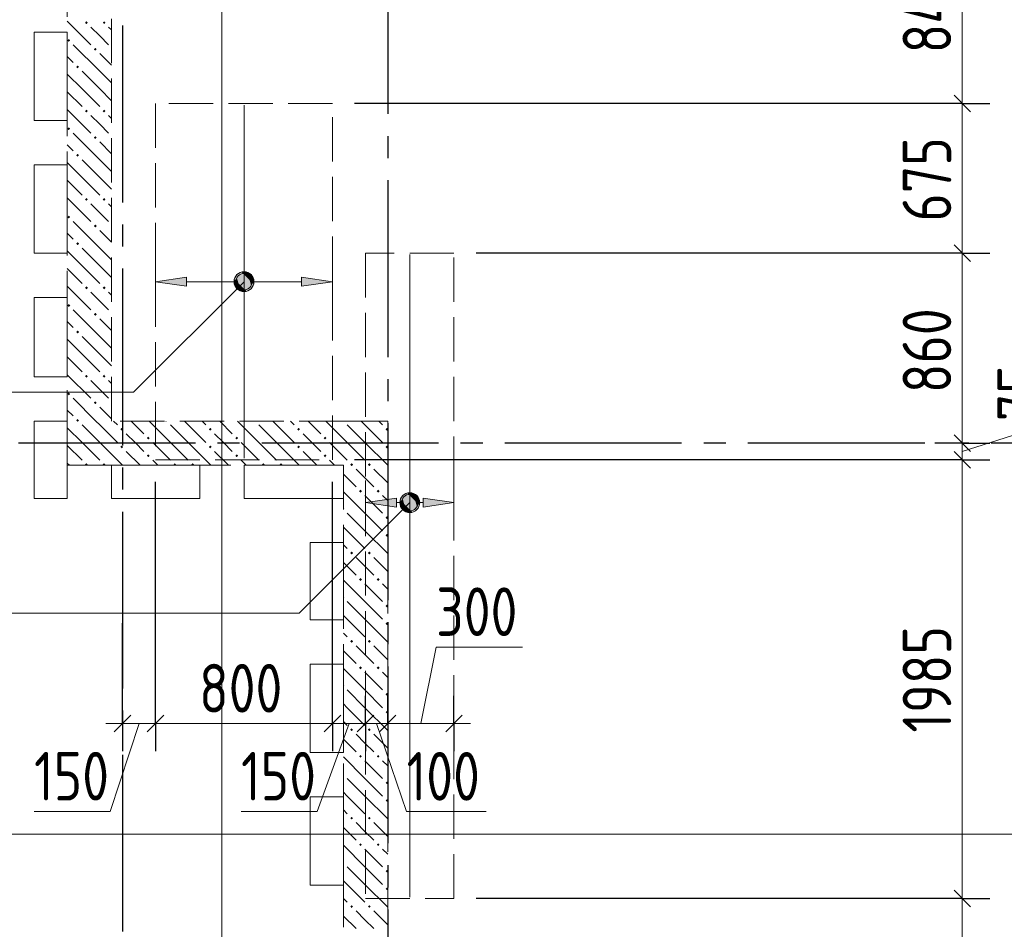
# Model space of a CAD drawing. Header units: millimetres. Extents: x 0 to 43617, y 0 to 59400.
# Tile 28 of 41: x 7459 to 11914, y 36830 to 40947. Entities that reach past the tile are written whole.
import ezdxf

# ---------------------------------------------------------------- set-up
doc = ezdxf.new("R2010")
doc.units = ezdxf.units.MM
doc.linetypes.add('______2', pattern=[270, 200, -70])
doc.linetypes.add('______5', pattern=[1100, 800, -100, 100, -100])
for name, color, linetype, lineweight in [('Standard', 7, 'Continuous', 25), ('ДОП Верх по Х', 7, 'Continuous', 25), ('Оси', 40, '______5', 18), ('Позиционная метка номер позиции', 7, 'Continuous', 13), ('Примечания', 7, 'Continuous', 25)]:
    doc.layers.add(name, color=color, linetype=linetype, lineweight=lineweight)
doc.layers.add('ЖБ Перекрытие верхний уровень', color=7, linetype='Continuous', lineweight=25, true_color=0xe0e0ff)
doc.layers.add('ЖБ Стена верхний уровень', color=7, linetype='Continuous', lineweight=25, true_color=0x006e00)
doc.styles.add('GOST 2.304-81', font='txt')

msp = doc.modelspace()

# ---------------------------------------------------------------- hatches: boundary and pattern name
at = {"layer": 'ДОП Верх по Х', "linetype": 'Continuous', "lineweight": 13, "transparency": 33554687}
for points in [[(8441.7, 39779.8), (8455.2, 39728.7), (8455.2, 39793.2)], [(8455.2, 39793.2), (8474, 39723.5), (8474, 39798.5)], [(8455.2, 39793.2), (8455.2, 39728.7), (8474, 39723.5)], [(8474, 39798.5), (8474, 39723.5), (8492.7, 39728.7)], [(8474, 39798.5), (8492.7, 39728.7), (8492.7, 39793.2)], [(8492.7, 39793.2), (8492.7, 39728.7), (8506.2, 39742.2)], [(8492.7, 39793.2), (8506.2, 39742.2), (8506.2, 39779.8)], [(8441.7, 39742.2), (8441.7, 39779.8), (8436.5, 39761)], [(8441.7, 39779.8), (8441.7, 39742.2), (8455.2, 39728.7)], [(8506.2, 39779.8), (8506.2, 39742.2), (8511.5, 39761)], [(8734, 39741), (8874, 39761), (8734, 39781)], [(9191.7, 38742.2), (9191.7, 38779.8), (9186.5, 38761)], [(9191.7, 38779.8), (9205.2, 38728.7), (9205.2, 38793.2)], [(9191.7, 38779.8), (9191.7, 38742.2), (9205.2, 38728.7)], [(9205.2, 38793.2), (9224, 38723.5), (9224, 38798.5)], [(9205.2, 38793.2), (9205.2, 38728.7), (9224, 38723.5)], [(9224, 38798.5), (9224, 38723.5), (9242.7, 38728.7)], [(9224, 38798.5), (9242.7, 38728.7), (9242.7, 38793.2)], [(9242.7, 38793.2), (9242.7, 38728.7), (9256.2, 38742.2)], [(9242.7, 38793.2), (9256.2, 38742.2), (9256.2, 38779.8)], [(9256.2, 38779.8), (9256.2, 38742.2), (9261.5, 38761)], [(9284, 38741), (9424, 38761), (9284, 38781)]]:
    msp.add_hatch(color=7, dxfattribs=at).paths.add_polyline_path(points)
for points in [[(8214, 39741), (8074, 39761), (8214, 39781)], [(9164, 38741), (9024, 38761), (9164, 38781)]]:
    msp.add_hatch(color=7, dxfattribs=at).paths.add_polyline_path(points, flags=16)
at = {"layer": 'ЖБ Стена верхний уровень', "linetype": 'Continuous', "lineweight": 18, "transparency": 33554687}
for points in [[(7754.5, 40933.1), (7760.9, 40939.6), (7767.4, 40933.1), (7760.9, 40926.6)], [(7834.5, 40933.1), (7841, 40939.6), (7847.4, 40933.1), (7841, 40926.6)], [(7674.5, 40853.1), (7681, 40859.6), (7687.5, 40853.1), (7681, 40846.6)], [(7794.5, 40813.1), (7801, 40819.6), (7807.5, 40813.1), (7801, 40806.6)], [(7714.5, 40733.1), (7721, 40739.6), (7727.5, 40733.1), (7721, 40726.6)], [(7754.5, 40533.1), (7760.9, 40539.6), (7767.4, 40533.1), (7760.9, 40526.6)], [(7834.5, 40533.1), (7841, 40539.6), (7847.4, 40533.1), (7841, 40526.6)], [(7674.5, 40453.1), (7681, 40459.6), (7687.5, 40453.1), (7681, 40446.6)], [(7794.5, 40413.1), (7801, 40419.6), (7807.5, 40413.1), (7801, 40406.6)], [(7714.5, 40333.1), (7721, 40339.6), (7727.5, 40333.1), (7721, 40326.6)], [(7754.5, 40133.1), (7760.9, 40139.6), (7767.4, 40133.1), (7760.9, 40126.6)], [(7834.5, 40133.1), (7841, 40139.6), (7847.4, 40133.1), (7841, 40126.6)], [(7674.5, 40053.1), (7681, 40059.6), (7687.5, 40053.1), (7681, 40046.6)], [(7794.5, 40013.1), (7801, 40019.6), (7807.5, 40013.1), (7801, 40006.6)], [(7714.5, 39933.1), (7721, 39939.6), (7727.5, 39933.1), (7721, 39926.6)], [(7754.5, 39733.1), (7760.9, 39739.6), (7767.4, 39733.1), (7760.9, 39726.6)], [(7834.5, 39733.1), (7841, 39739.6), (7847.4, 39733.1), (7841, 39726.6)], [(7674.5, 39653.1), (7681, 39659.6), (7687.5, 39653.1), (7681, 39646.6)], [(7794.5, 39613.1), (7801, 39619.6), (7807.5, 39613.1), (7801, 39606.6)], [(7714.5, 39533.1), (7721, 39539.6), (7727.5, 39533.1), (7721, 39526.6)], [(7754.5, 39333.1), (7760.9, 39339.6), (7767.4, 39333.1), (7760.9, 39326.6)], [(7834.5, 39333.1), (7841, 39339.6), (7847.4, 39333.1), (7841, 39326.6)], [(7674.5, 39253.1), (7681, 39259.6), (7687.5, 39253.1), (7681, 39246.6)], [(7794.5, 39213.1), (7801, 39219.6), (7807.5, 39213.1), (7801, 39206.6)], [(7714.5, 39133.1), (7721, 39139.6), (7727.5, 39133.1), (7724.3, 39130), (7717.6, 39130)], [(7724.3, 39130), (7721, 39126.6), (7717.6, 39130)], [(8124.3, 39130), (8121, 39126.6), (8117.6, 39130)], [(8524.3, 39130), (8521, 39126.6), (8517.6, 39130)], [(8924, 39129.7), (8921, 39126.6), (8917.6, 39130), (8924, 39130)], [(8924.3, 39130), (8924, 39129.7), (8924, 39130)], [(7914.5, 39093.1), (7921, 39099.6), (7927.5, 39093.1), (7921, 39086.6)], [(8314.5, 39093.1), (8321, 39099.6), (8327.5, 39093.1), (8321, 39086.6)], [(8714.5, 39093.1), (8721, 39099.6), (8727.5, 39093.1), (8721, 39086.6)], [(9114.5, 39093.1), (9121, 39099.6), (9124, 39096.6), (9124, 39089.7), (9121, 39086.6)], [(8034.5, 39053.1), (8041, 39059.6), (8047.4, 39053.1), (8041, 39046.6)], [(8434.5, 39053.1), (8441, 39059.6), (8447.4, 39053.1), (8441, 39046.6)], [(8834.5, 39053.1), (8841, 39059.6), (8847.4, 39053.1), (8841, 39046.6)], [(7914.5, 39013.1), (7921, 39019.6), (7927.5, 39013.1), (7921, 39006.6)], [(8314.5, 39013.1), (8321, 39019.6), (8327.5, 39013.1), (8321, 39006.6)], [(8714.5, 39013.1), (8721, 39019.6), (8727.5, 39013.1), (8721, 39006.6)], [(9114.5, 39013.1), (9121, 39019.6), (9124, 39016.6), (9124, 39009.7), (9121, 39006.6)], [(7754.5, 38933.1), (7760.9, 38939.6), (7767.4, 38933.1), (7764.3, 38930), (7757.6, 38930)], [(7834.5, 38933.1), (7841, 38939.6), (7847.4, 38933.1), (7844.3, 38930), (7837.6, 38930)], [(8034.5, 38973.1), (8041, 38979.6), (8047.4, 38973.1), (8041, 38966.6)], [(8154.5, 38933.1), (8160.9, 38939.6), (8167.4, 38933.1), (8164.3, 38930), (8157.6, 38930)], [(8234.5, 38933.1), (8241, 38939.6), (8247.4, 38933.1), (8244.3, 38930), (8237.6, 38930)], [(8434.5, 38973.1), (8441, 38979.6), (8447.4, 38973.1), (8441, 38966.6)], [(8554.5, 38933.1), (8560.9, 38939.6), (8567.4, 38933.1), (8564.3, 38930), (8557.6, 38930)], [(8634.5, 38933.1), (8641, 38939.6), (8647.4, 38933.1), (8644.3, 38930), (8637.6, 38930)], [(8834.5, 38973.1), (8841, 38979.6), (8847.4, 38973.1), (8841, 38966.6)], [(8954.5, 38933.1), (8960.9, 38939.6), (8967.4, 38933.1), (8960.9, 38926.6)], [(9034.5, 38933.1), (9041, 38939.6), (9047.4, 38933.1), (9041, 38926.6)], [(8994.5, 38813.1), (9001, 38819.6), (9007.5, 38813.1), (9001, 38806.6)], [(9074.5, 38813.1), (9081, 38819.6), (9087.5, 38813.1), (9081, 38806.6)], [(8924, 38736.6), (8927.5, 38733.1), (8924, 38729.7)], [(9114.5, 38693.1), (9121, 38699.6), (9124, 38696.6), (9124, 38689.7), (9121, 38686.6)], [(9114.5, 38613.1), (9121, 38619.6), (9124, 38616.6), (9124, 38609.7), (9121, 38606.6)], [(8954.5, 38533.1), (8960.9, 38539.6), (8967.4, 38533.1), (8960.9, 38526.6)], [(9034.5, 38533.1), (9041, 38539.6), (9047.4, 38533.1), (9041, 38526.6)], [(8994.5, 38413.1), (9001, 38419.6), (9007.5, 38413.1), (9001, 38406.6)], [(9074.5, 38413.1), (9081, 38419.6), (9087.5, 38413.1), (9081, 38406.6)], [(8924, 38336.6), (8927.5, 38333.1), (8924, 38329.7)], [(9114.5, 38293.1), (9121, 38299.6), (9124, 38296.6), (9124, 38289.7), (9121, 38286.6)], [(9114.5, 38213.1), (9121, 38219.6), (9124, 38216.6), (9124, 38209.7), (9121, 38206.6)], [(8954.5, 38133.1), (8960.9, 38139.6), (8967.4, 38133.1), (8960.9, 38126.6)], [(9034.5, 38133.1), (9041, 38139.6), (9047.4, 38133.1), (9041, 38126.6)], [(8994.5, 38013.1), (9001, 38019.6), (9007.5, 38013.1), (9001, 38006.6)], [(9074.5, 38013.1), (9081, 38019.6), (9087.5, 38013.1), (9081, 38006.6)], [(8924, 37936.6), (8927.5, 37933.1), (8924, 37929.7)], [(9114.5, 37893.1), (9121, 37899.6), (9124, 37896.6), (9124, 37889.7), (9121, 37886.6)], [(9114.5, 37813.1), (9121, 37819.6), (9124, 37816.6), (9124, 37809.7), (9121, 37806.6)], [(8954.5, 37733.1), (8960.9, 37739.6), (8967.4, 37733.1), (8960.9, 37726.6)], [(9034.5, 37733.1), (9041, 37739.6), (9047.4, 37733.1), (9041, 37726.6)], [(8994.5, 37613.1), (9001, 37619.6), (9007.5, 37613.1), (9001, 37606.6)], [(9074.5, 37613.1), (9081, 37619.6), (9087.5, 37613.1), (9081, 37606.6)], [(8924, 37536.6), (8927.5, 37533.1), (8924, 37529.7)], [(9114.5, 37493.1), (9121, 37499.6), (9124, 37496.6), (9124, 37489.7), (9121, 37486.6)], [(9114.5, 37413.1), (9121, 37419.6), (9124, 37416.6), (9124, 37409.7), (9121, 37406.6)], [(8954.5, 37333.1), (8960.9, 37339.6), (8967.4, 37333.1), (8960.9, 37326.6)], [(9034.5, 37333.1), (9041, 37339.6), (9047.4, 37333.1), (9041, 37326.6)], [(8994.5, 37213.1), (9001, 37219.6), (9007.5, 37213.1), (9001, 37206.6)], [(9074.5, 37213.1), (9081, 37219.6), (9087.5, 37213.1), (9081, 37206.6)], [(8924, 37136.6), (8927.5, 37133.1), (8924, 37129.7)], [(9114.5, 37093.1), (9121, 37099.6), (9124, 37096.6), (9124, 37089.7), (9121, 37086.6)], [(9114.5, 37013.1), (9121, 37019.6), (9124, 37016.6), (9124, 37009.7), (9121, 37006.6)], [(8954.5, 36933.1), (8960.9, 36939.6), (8967.4, 36933.1), (8960.9, 36926.6)], [(9034.5, 36933.1), (9041, 36939.6), (9047.4, 36933.1), (9041, 36926.6)]]:
    msp.add_hatch(color=7, dxfattribs=at).paths.add_polyline_path(points, flags=16)
at = {"layer": 'Позиционная метка номер позиции', "linetype": 'Continuous', "lineweight": 13, "transparency": 33554687}
for points in [[(8505.8, 39729.2), (8442.2, 39792.8), (8430.7, 39772.5)], [(8517.3, 39749.5), (8462.5, 39804.3), (8442.2, 39792.8)], [(8517.3, 39749.5), (8442.2, 39792.8), (8505.8, 39729.2)], [(8517.3, 39772.5), (8485.5, 39804.3), (8462.5, 39804.3)], [(8517.3, 39772.5), (8462.5, 39804.3), (8517.3, 39749.5)], [(8485.5, 39804.3), (8517.3, 39772.5), (8505.8, 39792.8)], [(8505.8, 39729.2), (8430.7, 39772.5), (8485.5, 39717.7)], [(8485.5, 39717.7), (8430.7, 39772.5), (8430.7, 39749.5)], [(8485.5, 39717.7), (8430.7, 39749.5), (8462.5, 39717.7)], [(8462.5, 39717.7), (8430.7, 39749.5), (8442.2, 39729.2)], [(9267.3, 38749.5), (9212.5, 38804.3), (9192.2, 38792.8)], [(9267.3, 38772.5), (9235.4, 38804.3), (9212.5, 38804.3)], [(9267.3, 38772.5), (9212.5, 38804.3), (9267.3, 38749.5)], [(9235.4, 38804.3), (9267.3, 38772.5), (9255.8, 38792.8)], [(9255.8, 38729.2), (9192.2, 38792.8), (9180.7, 38772.5)], [(9255.8, 38729.2), (9180.7, 38772.5), (9235.4, 38717.7)], [(9235.4, 38717.7), (9180.7, 38772.5), (9180.7, 38749.5)], [(9267.3, 38749.5), (9192.2, 38792.8), (9255.8, 38729.2)], [(9235.4, 38717.7), (9180.7, 38749.5), (9212.5, 38717.7)], [(9212.5, 38717.7), (9180.7, 38749.5), (9192.2, 38729.2)]]:
    msp.add_hatch(color=7, dxfattribs=at).paths.add_polyline_path(points)

# ---------------------------------------------------------------- linework, layer by layer
at = {"layer": 'Standard', "color": 7, "linetype": 'Continuous', "lineweight": 13, "transparency": 33554687}
for p, q in [((11724, 40567), (11724, 41413)), ((11724, 39890), (11724, 40567)), ((11724, 39030), (11724, 39890)), ((11724, 38992.5), (12152, 39130)), ((11724, 38955), (11724, 39030)), ((11724, 36970), (11724, 38955)), ((9274, 37761), (9343.4, 38107.3)), ((9343.4, 38107.3), (9734.4, 38107.3)), ((7924, 37761), (7849, 37761)), ((7999, 37761), (7868.1, 37363.1)), ((8074, 37761), (7924, 37761)), ((8949, 37761), (8804.6, 37363.1)), ((9024, 37761), (8874, 37761)), ((9124, 37761), (9024, 37761)), ((9074, 37761), (9209.7, 37362.5)), ((9424, 37761), (9499, 37761)), ((7868.1, 37363.1), (7524, 37363.1)), ((8804.6, 37363.1), (8460.5, 37363.1)), ((9209.7, 37362.5), (9569.4, 37362.5)), ((11724, 35730), (11724, 36970))]:
    msp.add_line(p, q, dxfattribs=at)
at = {"layer": 'Standard', "color": 7, "linetype": 'Continuous', "lineweight": 25, "transparency": 33554687}
for p, q in [((11761.5, 40529.5), (11686.5, 40604.5)), ((11761.5, 39852.5), (11686.5, 39927.5)), ((11761.5, 38992.5), (11686.5, 39067.5)), ((11761.5, 38917.5), (11686.5, 38992.5)), ((7961.5, 37798.5), (7886.5, 37723.5)), ((8111.5, 37798.5), (8036.5, 37723.5)), ((8911.5, 37798.5), (8836.5, 37723.5)), ((9061.5, 37798.5), (8986.5, 37723.5)), ((9161.5, 37798.5), (9086.5, 37723.5)), ((9461.5, 37798.5), (9386.5, 37723.5)), ((11761.5, 36932.5), (11686.5, 37007.5))]:
    msp.add_line(p, q, dxfattribs=at)
at = {"layer": 'Standard', "color": 251, "linetype": 'Continuous', "lineweight": -3, "true_color": 0x656565, "transparency": 33554687}
for p, q in [((11724, 40567), (11599, 40567)), ((11724, 40567), (11849, 40567)), ((11724, 39890), (11599, 39890)), ((11724, 39890), (11849, 39890)), ((11724, 39030), (11599, 39030)), ((11724, 39030), (11849, 39030)), ((11724, 39030), (11724, 39030)), ((11724, 38955), (11599, 38955)), ((11724, 38955), (11849, 38955)), ((8074, 37761), (8074, 38855)), ((7924, 37761), (7924, 38215.8)), ((7924, 37761), (7924, 37886)), ((8074, 37761), (8074, 37886)), ((8874, 37761), (8874, 37886)), ((9024, 37761), (9024, 37886)), ((9124, 37761), (9124, 37886)), ((9424, 37761), (9424, 37886)), ((7924, 37761), (7924, 37636)), ((8074, 37761), (8074, 37636)), ((8874, 37761), (8874, 37636)), ((9024, 37761), (9024, 37636)), ((9024, 37761), (9024, 37761)), ((9124, 37761), (9124, 37636)), ((9124, 37761), (9124, 37347)), ((9424, 37761), (9424, 37636)), ((9424, 37761), (9424, 37761)), ((11724, 36970), (11599, 36970)), ((11724, 36970), (11849, 36970))]:
    msp.add_line(p, q, dxfattribs=at)
at = {"layer": 'Standard', "color": 254, "linetype": 'Continuous', "lineweight": 13, "true_color": 0xc4c4ff, "transparency": 33554687}
msp.add_lwpolyline([(8374, 11080), (33142, 11080), (33142, 57288), (8374, 57288), (8374, 11080)], dxfattribs=at)
at = {"layer": 'Standard', "color": 251, "linetype": 'Continuous', "lineweight": -3, "true_color": 0x656565, "transparency": 33554687}
for points in [[(11724, 40567), (11707, 40567), (11707, 40567), (11707, 40567), (11707, 40567), (11707, 40567), (11707, 40567), (11707, 40567), (11707, 40567), (11707, 40567), (11707, 40567), (11707, 40567), (11707, 40567), (11707, 40567), (11707, 40567), (11707, 40567), (11707, 40567), (11707, 40567), (11707, 40567), (11707, 40567), (11707, 40567), (11707, 40567), (11707, 40567), (11707, 40567), (11707, 40567), (11707, 40567), (11707, 40567), (11429.6, 40567), (11429.6, 40567), (8974, 40567)], [(11724, 39890), (11707, 39890), (11707, 39890), (11707, 39890), (11707, 39890), (11707, 39890), (11707, 39890), (11707, 39890), (11707, 39890), (11707, 39890), (11707, 39890), (11707, 39890), (11707, 39890), (11707, 39890), (11707, 39890), (11707, 39890), (11707, 39890), (11707, 39890), (11707, 39890), (11707, 39890), (11707, 39890), (11707, 39890), (11707, 39890), (11707, 39890), (11707, 39890), (11707, 39890), (11707, 39890), (11707, 39890), (11707, 39890), (11444.2, 39890), (11444.2, 39890), (9524, 39890)], [(11724, 38955), (11707, 38955), (11707, 38955), (11707, 38955), (11707, 38955), (11707, 38955), (11707, 38955), (11707, 38955), (11707, 38955), (11707, 38955), (11707, 38955), (11707, 38955), (11707, 38955), (11707, 38955), (11707, 38955), (11707, 38955), (11707, 38955), (11707, 38955), (11707, 38955), (11707, 38955), (11707, 38955), (11707, 38955), (11707, 38955), (11707, 38955), (11707, 38955), (11707, 38955), (11707, 38955), (11707, 38955), (11707, 38955), (11707, 38955), (11707, 38955), (11464.3, 38955), (11464.3, 38955), (8974, 38955)], [(8874, 37761), (8874, 37945.8), (8874, 37945.8), (8874, 37983.4), (8874, 37983.4), (8874, 38855)], [(11724, 36970), (11707, 36970), (11707, 36970), (11707, 36970), (11707, 36970), (11707, 36970), (11707, 36970), (11707, 36970), (11707, 36970), (11707, 36970), (11707, 36970), (11707, 36970), (11707, 36970), (11707, 36970), (11707, 36970), (11707, 36970), (11707, 36970), (11707, 36970), (11707, 36970), (11707, 36970), (11707, 36970), (11707, 36970), (11707, 36970), (11707, 36970), (11707, 36970), (11707, 36970), (11707, 36970), (11707, 36970), (11707, 36970), (11707, 36970), (11707, 36970), (11707, 36970), (11707, 36970), (11507, 36970), (11507, 36970), (9524, 36970)]]:
    msp.add_lwpolyline(points, dxfattribs=at)
at = {"layer": 'Standard', "color": 7, "linetype": 'Continuous', "lineweight": 13, "transparency": 33554687}
for points in [[(8874, 37761), (8776.3, 37761), (8776.3, 37761), (8291.5, 37761), (8291.5, 37761), (8074, 37761)], [(9424, 37761), (9164.2, 37761), (9164.2, 37761), (9124, 37761)]]:
    msp.add_lwpolyline(points, dxfattribs=at)
at = {"layer": 'ДОП Верх по Х', "color": 7, "linetype": 'Continuous', "lineweight": 18, "transparency": 33554687}
for p, q in [((8474, 38962), (8474, 40560)), ((9224, 36976), (9224, 39884))]:
    msp.add_line(p, q, dxfattribs=at)
at = {"layer": 'ДОП Верх по Х', "color": 251, "linetype": 'Continuous', "lineweight": 13, "true_color": 0x494949, "transparency": 33554687}
for p, q in [((8074, 39761), (8074, 39861)), ((8874, 39761), (8874, 39861)), ((8474, 39798.5), (8474, 39798.5)), ((8074, 39761), (8214, 39781)), ((8214, 39741), (8074, 39761)), ((8074, 39761), (8074, 39661)), ((8074, 39761), (8074, 39761)), ((8214, 39781), (8214, 39741)), ((8214, 39761), (8444, 39761)), ((8504, 39761), (8734, 39761)), ((8874, 39761), (8734, 39781)), ((8734, 39781), (8734, 39741)), ((8734, 39741), (8874, 39761)), ((8874, 39761), (8874, 39661)), ((8874, 39761), (8874, 39761)), ((8474, 39723.5), (8474, 39723.5)), ((9024, 38761), (9024, 38861)), ((9424, 38761), (9424, 38861)), ((9024, 38761), (9164, 38781)), ((9164, 38741), (9024, 38761)), ((9024, 38761), (9024, 38661)), ((9024, 38761), (9024, 38761)), ((9164, 38781), (9164, 38741)), ((9164, 38761), (9194, 38761)), ((9224, 38798.5), (9224, 38798.5)), ((9254, 38761), (9284, 38761)), ((9424, 38761), (9284, 38781)), ((9284, 38781), (9284, 38741)), ((9284, 38741), (9424, 38761)), ((9424, 38761), (9424, 38661)), ((9424, 38761), (9424, 38761)), ((9224, 38723.5), (9224, 38723.5))]:
    msp.add_line(p, q, dxfattribs=at)
for centre in [(8474, 39761), (9224, 38761)]:
    msp.add_circle(centre, 37.5, dxfattribs=at)
at = {"layer": 'ЖБ Перекрытие верхний уровень', "color": 7, "linetype": 'Continuous', "lineweight": 18, "transparency": 33554687}
for p, q in [((7524, 40890), (7674, 40890)), ((7524, 40490), (7524, 40890)), ((7674, 40890), (7674, 40490)), ((7674, 40490), (7524, 40490)), ((7524, 39890), (7524, 40290)), ((7524, 40290), (7674, 40290)), ((7674, 40290), (7674, 39890)), ((7674, 39890), (7524, 39890)), ((7524, 39690), (7674, 39690)), ((7524, 39330), (7524, 39690)), ((7674, 39690), (7674, 39330)), ((7674, 39330), (7524, 39330)), ((7524, 38780), (7524, 39130)), ((7524, 39130), (7674, 39130)), ((7674, 39130), (7674, 38780)), ((7874, 38780), (7874, 38930)), ((7874, 38930), (8274, 38930)), ((8274, 38930), (8274, 38780)), ((8474, 38930), (8924, 38930)), ((8474, 38780), (8474, 38930)), ((8924, 38930), (8924, 38780)), ((7674, 38780), (7524, 38780)), ((8274, 38780), (7874, 38780)), ((8924, 38780), (8474, 38780)), ((8774, 38580), (8924, 38580)), ((8774, 38230), (8774, 38580)), ((8924, 38580), (8924, 38230)), ((8924, 38230), (8774, 38230)), ((8774, 38030), (8924, 38030)), ((8774, 37630), (8774, 38030)), ((8924, 38030), (8924, 37630)), ((8924, 37630), (8774, 37630)), ((8774, 37030), (8774, 37430)), ((8774, 37430), (8924, 37430)), ((8924, 37430), (8924, 37030)), ((8924, 37030), (8774, 37030))]:
    msp.add_line(p, q, dxfattribs=at)
at = {"layer": 'ЖБ Стена верхний уровень', "color": 251, "linetype": '______2', "lineweight": 13, "true_color": 0x656565, "transparency": 33554687}
for p, q in [((7674, 43050), (7674, 39130)), ((7874, 39130), (7874, 42850)), ((7674, 39130), (7674, 38930)), ((8924, 39130), (7874, 39130)), ((9124, 39130), (8924, 39130)), ((9124, 35830), (9124, 39130)), ((7674, 38930), (8924, 38930)), ((8924, 38930), (8924, 32530))]:
    msp.add_line(p, q, dxfattribs=at)
at = {"layer": 'ЖБ Стена верхний уровень', "color": 9, "linetype": 'Continuous', "lineweight": 18, "true_color": 0xc7c7c7, "transparency": 33554687}
for p, q in [((7674, 40940.1), (7781, 40833.1)), ((7821, 40873.1), (7781, 40913.1)), ((7860.9, 40913.1), (7874, 40900.1)), ((7860.9, 40833.1), (7821, 40873.1)), ((7821, 40713.1), (7701, 40833.1)), ((7674, 40780.1), (7701, 40753.1)), ((7821, 40793.1), (7874, 40740.1)), ((7741, 40633.1), (7674, 40700.1)), ((7741, 40713.1), (7821, 40633.1)), ((7821, 40713.1), (7874, 40660.1)), ((7741, 40633.1), (7821, 40553.1)), ((7821, 40633.1), (7874, 40580.1)), ((7674, 40620.1), (7741, 40553.1)), ((7674, 40540.1), (7781, 40433.1)), ((7821, 40473.1), (7781, 40513.1)), ((7860.9, 40513.1), (7874, 40500.1)), ((7860.9, 40433.1), (7821, 40473.1)), ((7821, 40313.1), (7701, 40433.1)), ((7674, 40380.1), (7701, 40353.1)), ((7821, 40393.1), (7874, 40340.1)), ((7741, 40233.1), (7674, 40300.1)), ((7741, 40313.1), (7821, 40233.1)), ((7821, 40313.1), (7874, 40260.1)), ((7741, 40233.1), (7821, 40153.1)), ((7821, 40233.1), (7874, 40180.1)), ((7674, 40220.1), (7741, 40153.1)), ((7674, 40140.1), (7781, 40033.1)), ((7821, 40073.1), (7781, 40113.1)), ((7860.9, 40113.1), (7874, 40100.1)), ((7860.9, 40033.1), (7821, 40073.1)), ((7821, 39913.1), (7701, 40033.1)), ((7674, 39980.1), (7701, 39953.1)), ((7821, 39993.1), (7874, 39940.1)), ((7741, 39833.1), (7674, 39900.1)), ((7741, 39913.1), (7821, 39833.1)), ((7821, 39913.1), (7874, 39860.1)), ((7741, 39833.1), (7821, 39753.1)), ((7821, 39833.1), (7874, 39780.1)), ((7674, 39820.1), (7741, 39753.1)), ((7674, 39740.1), (7781, 39633.1)), ((7821, 39673.1), (7781, 39713.1)), ((7860.9, 39713.1), (7874, 39700.1)), ((7860.9, 39633.1), (7821, 39673.1)), ((7821, 39513.1), (7701, 39633.1)), ((7674, 39580.1), (7701, 39553.1)), ((7821, 39593.1), (7874, 39540.1)), ((7741, 39433.1), (7674, 39500.1)), ((7741, 39513.1), (7821, 39433.1)), ((7821, 39513.1), (7874, 39460.1)), ((7741, 39433.1), (7821, 39353.1)), ((7821, 39433.1), (7874, 39380.1)), ((7674, 39420.1), (7741, 39353.1)), ((7674, 39340.1), (7781, 39233.1)), ((7821, 39273.1), (7781, 39313.1)), ((7860.9, 39313.1), (7874, 39300.1)), ((7860.9, 39233.1), (7821, 39273.1)), ((7804.1, 39130), (7701, 39233.1)), ((7674, 39180.1), (7701, 39153.1)), ((7821, 39193.1), (7874, 39140.1)), ((7821, 39113.1), (7804.1, 39130)), ((7884.1, 39130), (7901, 39113.1)), ((7964.1, 39130), (8021, 39073.1)), ((8141, 39033.1), (8044.1, 39130)), ((8221, 39113.1), (8204.1, 39130)), ((8284.1, 39130), (8301, 39113.1)), ((8364.1, 39130), (8421, 39073.1)), ((8541, 39033.1), (8444.1, 39130)), ((8621, 39113.1), (8604.1, 39130)), ((8684.1, 39130), (8701, 39113.1)), ((8764.1, 39130), (8821, 39073.1)), ((8924, 39050.1), (8844.1, 39130)), ((9021, 39113.1), (9004.1, 39130)), ((9084.1, 39130), (9101, 39113.1)), ((7741, 39033.1), (7674, 39100.1)), ((7741, 39113.1), (7821, 39033.1)), ((7821, 39113.1), (7901, 39033.1)), ((7981, 39033.1), (7941, 39073.1)), ((8141, 39113.1), (8221, 39033.1)), ((8221, 39113.1), (8301, 39033.1)), ((8381, 39033.1), (8341, 39073.1)), ((8541, 39113.1), (8621, 39033.1)), ((8621, 39113.1), (8701, 39033.1)), ((8781, 39033.1), (8741, 39073.1)), ((8941, 39113.1), (9021, 39033.1)), ((9021, 39113.1), (9101, 39033.1)), ((7741, 39033.1), (7821, 38953.1)), ((7821, 39033.1), (7924.1, 38930)), ((8021, 38993.1), (7981, 39033.1)), ((8060.9, 39033.1), (8141, 38953.1)), ((8141, 39033.1), (8221, 38953.1)), ((8221, 39033.1), (8324.1, 38930)), ((8421, 38993.1), (8381, 39033.1)), ((8460.9, 39033.1), (8541, 38953.1)), ((8541, 39033.1), (8621, 38953.1)), ((8621, 39033.1), (8724.1, 38930)), ((8821, 38993.1), (8781, 39033.1)), ((8860.9, 39033.1), (8924, 38970.1)), ((8941, 39033.1), (8924, 39050.1)), ((8941, 39033.1), (9021, 38953.1)), ((9021, 39033.1), (9124, 38930.1)), ((7674, 39020.1), (7741, 38953.1)), ((7941, 38993.1), (8004.1, 38930)), ((8341, 38993.1), (8404.1, 38930)), ((8741, 38993.1), (8804.1, 38930)), ((7674, 38940.1), (7684.1, 38930)), ((8060.9, 38953.1), (8084.1, 38930)), ((8460.9, 38953.1), (8484.1, 38930)), ((8860.9, 38953.1), (8884.1, 38930)), ((8924, 38970.1), (8941, 38953.1)), ((9021, 38873.1), (8981, 38913.1)), ((9060.9, 38913.1), (9124, 38850.1)), ((8924, 38890.1), (8981, 38833.1)), ((9060.9, 38833.1), (9021, 38873.1)), ((9021, 38713.1), (8924, 38810.1)), ((9021, 38793.1), (9101, 38713.1)), ((9101, 38793.1), (9124, 38770.1)), ((8941, 38713.1), (9021, 38633.1)), ((9021, 38713.1), (9101, 38633.1)), ((8941, 38633.1), (8924, 38650.1)), ((8941, 38633.1), (9021, 38553.1)), ((9021, 38633.1), (9124, 38530.1)), ((8924, 38570.1), (8941, 38553.1)), ((9021, 38473.1), (8981, 38513.1)), ((9060.9, 38513.1), (9124, 38450.1)), ((8924, 38490.1), (8981, 38433.1)), ((9060.9, 38433.1), (9021, 38473.1)), ((9021, 38313.1), (8924, 38410.1)), ((9021, 38393.1), (9101, 38313.1)), ((9101, 38393.1), (9124, 38370.1)), ((8941, 38313.1), (9021, 38233.1)), ((9021, 38313.1), (9101, 38233.1)), ((8941, 38233.1), (8924, 38250.1)), ((8941, 38233.1), (9021, 38153.1)), ((9021, 38233.1), (9124, 38130.1)), ((8924, 38170.1), (8941, 38153.1)), ((9021, 38073.1), (8981, 38113.1)), ((9060.9, 38113.1), (9124, 38050.1)), ((8924, 38090.1), (8981, 38033.1)), ((9060.9, 38033.1), (9021, 38073.1)), ((9021, 37913.1), (8924, 38010.1)), ((9021, 37993.1), (9101, 37913.1)), ((9101, 37993.1), (9124, 37970.1)), ((8941, 37913.1), (9021, 37833.1)), ((9021, 37913.1), (9101, 37833.1)), ((8941, 37833.1), (8924, 37850.1)), ((8941, 37833.1), (9021, 37753.1)), ((9021, 37833.1), (9124, 37730.1)), ((8924, 37770.1), (8941, 37753.1)), ((8924, 37690.1), (8981, 37633.1)), ((9021, 37673.1), (8981, 37713.1)), ((9060.9, 37713.1), (9124, 37650.1)), ((9060.9, 37633.1), (9021, 37673.1)), ((9021, 37513.1), (8924, 37610.1)), ((9021, 37593.1), (9101, 37513.1)), ((9101, 37593.1), (9124, 37570.1)), ((8941, 37513.1), (9021, 37433.1)), ((9021, 37513.1), (9101, 37433.1)), ((8941, 37433.1), (8924, 37450.1)), ((8941, 37433.1), (9021, 37353.1)), ((9021, 37433.1), (9124, 37330.1)), ((8924, 37370.1), (8941, 37353.1)), ((8924, 37290.1), (8981, 37233.1)), ((9021, 37273.1), (8981, 37313.1)), ((9060.9, 37313.1), (9124, 37250.1)), ((9060.9, 37233.1), (9021, 37273.1)), ((9021, 37113.1), (8924, 37210.1)), ((9021, 37193.1), (9101, 37113.1)), ((9101, 37193.1), (9124, 37170.1)), ((8941, 37113.1), (9021, 37033.1)), ((9021, 37113.1), (9101, 37033.1)), ((8941, 37033.1), (8924, 37050.1)), ((8941, 37033.1), (9021, 36953.1)), ((9021, 37033.1), (9124, 36930.1)), ((8924, 36970.1), (8941, 36953.1)), ((8924, 36890.1), (8981, 36833.1)), ((9021, 36873.1), (8981, 36913.1)), ((9060.9, 36913.1), (9124, 36850.1)), ((9060.9, 36833.1), (9021, 36873.1))]:
    msp.add_line(p, q, dxfattribs=at)
at = {"layer": 'Оси', "color": 8, "linetype": '______5', "lineweight": -3, "transparency": 33554687}
for p, q in [((9124, 57820), (9124, 7100)), ((7924, 57420), (7924, 7100)), ((22554, 39030), (3600, 39030))]:
    msp.add_line(p, q, dxfattribs=at)
at = {"layer": 'Позиционная метка номер позиции', "color": 7, "linetype": 'Continuous', "lineweight": 13, "transparency": 33554687}
for p, q in [((8442.2, 39792.8), (8442.2, 39792.8)), ((8505.8, 39792.8), (8505.8, 39792.8)), ((8442.2, 39729.2), (8442.2, 39729.2)), ((8505.8, 39729.2), (8505.8, 39729.2)), ((9192.2, 38792.8), (9192.2, 38792.8)), ((9255.8, 38792.8), (9255.8, 38792.8)), ((9192.2, 38729.2), (9192.2, 38729.2)), ((9255.8, 38729.2), (9255.8, 38729.2))]:
    msp.add_line(p, q, dxfattribs=at)
for points in [[(8474, 39761), (7974, 39261), (4920.5, 39261)], [(9224, 38761), (8724, 38261), (4920.5, 38261)], [(13554, 38254.5), (13073.2, 37773.7), (13073.2, 37261), (4920.5, 37261)]]:
    msp.add_lwpolyline(points, dxfattribs=at)
for centre in [(8474, 39761), (9224, 38761)]:
    msp.add_circle(centre, 45, dxfattribs=at)
at = {"layer": 'Примечания', "color": 7, "linetype": '______2', "lineweight": 18, "transparency": 33554687}
for p, q in [((8874, 40567), (8074, 40567)), ((8074, 40567), (8074, 38955)), ((8874, 38955), (8874, 40567)), ((9424, 39890), (9024, 39890)), ((9024, 39890), (9024, 36970)), ((9424, 36970), (9424, 39890)), ((8074, 38955), (8874, 38955)), ((9024, 36970), (9424, 36970))]:
    msp.add_line(p, q, dxfattribs=at)

# ---------------------------------------------------------------- texts
at = {"layer": 'Standard', "color": 7, "linetype": 'Continuous', "lineweight": 25, "transparency": 33554687, "char_height": 220, "attachment_point": 7, "rotation": 90, "style": 'GOST 2.304-81'}
for s, insert, width in [('845', (11674, 40794.6), 516.384), ('675', (11674, 40033.1), 516.39), ('860', (11674, 39256.7), 531.96), ('75', (12102, 39130), 375.741), ('1985', (11674, 37720.2), 610.159)]:
    msp.add_mtext(s, dxfattribs=dict(at, insert=insert, width=width))
at = {"layer": 'Standard', "color": 7, "linetype": 'Continuous', "lineweight": 25, "transparency": 33554687, "char_height": 220, "attachment_point": 7, "style": 'GOST 2.304-81'}
for s, insert, width in [('300', (9343.4, 38157.3), 516.396), ('800', (8270.7, 37811), 531.973), ('150', (7524, 37413.1), 469.509), ('150', (8460.5, 37413.1), 469.509), ('100', (9209.7, 37412.5), 485.079)]:
    msp.add_mtext(s, dxfattribs=dict(at, insert=insert, width=width))

doc.saveas('drawing.dxf')
